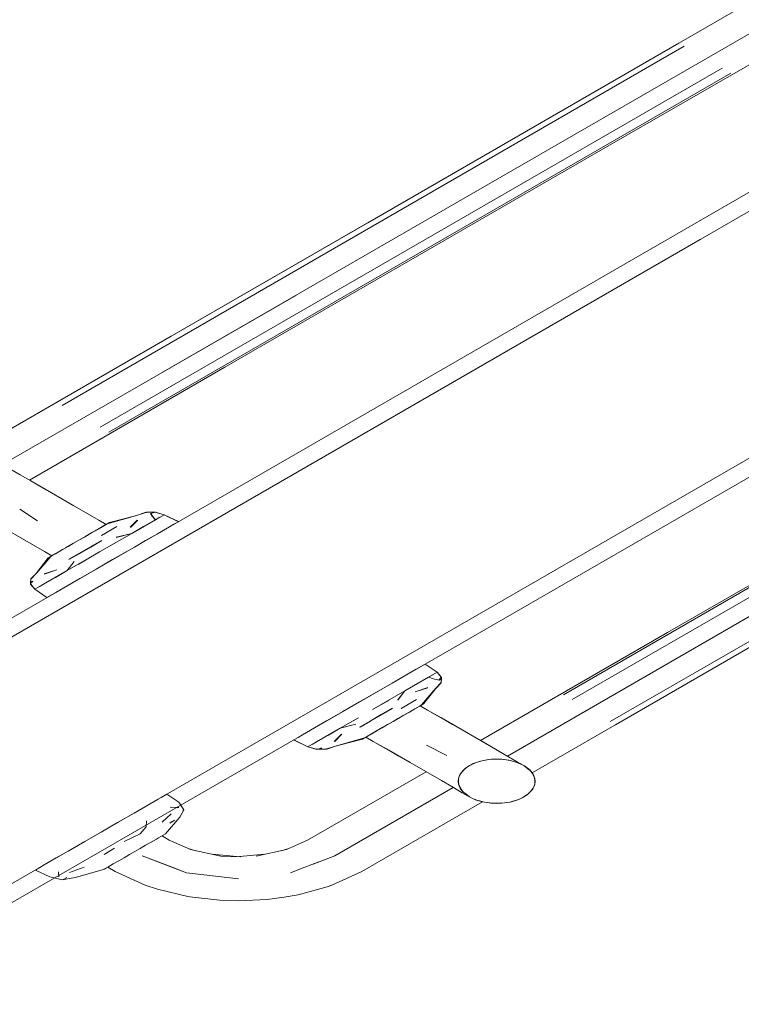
# Model space of a CAD drawing. Header units: millimetres. Extents: x 2 to 902, y -447 to 199.
# Tile 185 of 255: x 40 to 41.52, y 82.54 to 84.61. Entities that reach past the tile are written whole.
import ezdxf

# ---------------------------------------------------------------- set-up
doc = ezdxf.new("R2010")
doc.units = ezdxf.units.MM
doc.header["$MEASUREMENT"] = 0
doc.layers.add('IFC-Elemento terminal-Contorno', color=253, linetype='Continuous', lineweight=5)
doc.layers.add('IFC-Parede padrão-Contorno', color=44, linetype='Continuous', lineweight=5)

msp = doc.modelspace()

# ---------------------------------------------------------------- linework, layer by layer
at = {"layer": 'IFC-Elemento terminal-Contorno', "lineweight": 5}
for p, q in [((41.1629, 84.4321), (41.9198, 84.8697)), ((41.1629, 84.4321), (41.9198, 84.8697)), ((40.9943, 84.2694), (41.977, 84.8367)), ((41.2762, 84.3667), (42.0341, 84.8037)), ((41.2762, 84.3667), (42.0341, 84.8037)), ((40.0754, 83.8043), (41.3856, 84.5607)), ((40.0867, 83.7978), (41.3969, 84.5542)), ((40.7305, 84.1825), (41.3856, 84.5607)), ((40.1669, 83.7515), (41.4771, 84.5079)), ((40.1849, 83.7411), (41.4951, 84.4975)), ((40.4295, 83.8779), (41.2762, 84.3667)), ((40.4295, 83.8779), (41.2762, 84.3667)), ((40.2958, 83.8661), (40.9943, 84.2694)), ((40.0754, 83.8043), (40.7305, 84.1825)), ((39.961, 83.6728), (40.58, 84.0302)), ((39.8498, 83.6744), (40.3161, 83.9433)), ((39.8498, 83.6744), (40.3161, 83.9433)), ((41.1427, 83.1881), (42.4529, 83.9445)), ((41.1607, 83.1777), (42.4709, 83.9341)), ((40.0179, 83.6399), (40.4295, 83.8779)), ((40.0179, 83.6399), (40.4295, 83.8779)), ((41.2408, 83.1314), (42.551, 83.8879)), ((41.2522, 83.1249), (42.5624, 83.8813)), ((41.3615, 83.3189), (42.2083, 83.8078)), ((41.3615, 83.3189), (42.2083, 83.8078)), ((39.9984, 83.6512), (39.9764, 83.6639)), ((39.9984, 83.6512), (39.9764, 83.6639)), ((40.0204, 83.6385), (39.9984, 83.6512)), ((40.0204, 83.6385), (39.9984, 83.6512)), ((40.0532, 83.6195), (40.0204, 83.6385)), ((40.0861, 83.6005), (40.0204, 83.6385)), ((40.0532, 83.6195), (40.0204, 83.6385)), ((40.0861, 83.6005), (40.0532, 83.6195)), ((40.0861, 83.6005), (40.0532, 83.6195)), ((40.111, 83.5862), (40.0861, 83.6005)), ((40.1637, 83.5557), (40.0861, 83.6005)), ((40.111, 83.5862), (40.0861, 83.6005)), ((40.0349, 83.5545), (39.9978, 83.579)), ((40.0349, 83.5545), (39.9978, 83.579)), ((40.1359, 83.5718), (40.111, 83.5862)), ((40.1359, 83.5718), (40.111, 83.5862)), ((40.1637, 83.5557), (40.1359, 83.5718)), ((40.1637, 83.5557), (40.1359, 83.5718)), ((40.1815, 83.5482), (40.2414, 83.5652)), ((40.1822, 83.5485), (40.2432, 83.5659)), ((40.1862, 83.5509), (40.2414, 83.5652)), ((40.1869, 83.5513), (40.2432, 83.5659)), ((40.2414, 83.5652), (40.2615, 83.5719)), ((40.2432, 83.5659), (40.2629, 83.572)), ((40.2474, 83.5672), (40.2615, 83.5719)), ((40.2615, 83.5719), (40.2629, 83.5722)), ((40.2615, 83.5719), (40.2629, 83.5722)), ((40.2629, 83.5722), (40.2783, 83.5726)), ((40.2629, 83.572), (40.2645, 83.5724)), ((40.2629, 83.5722), (40.264, 83.5723)), ((40.2645, 83.5724), (40.2833, 83.5724)), ((40.2708, 83.5724), (40.2783, 83.5726)), ((40.2725, 83.5698), (40.2827, 83.5726)), ((40.276, 83.5643), (40.2725, 83.5698)), ((40.2735, 83.5697), (40.2833, 83.5724)), ((40.2769, 83.5642), (40.2735, 83.5697)), ((40.2832, 83.5569), (40.276, 83.5643)), ((40.2831, 83.5568), (40.2769, 83.5642)), ((40.2783, 83.5726), (40.2827, 83.5726)), ((40.2783, 83.5726), (40.2827, 83.5726)), ((40.2822, 83.5724), (40.2827, 83.5726)), ((40.2827, 83.5726), (40.3014, 83.5674)), ((40.2832, 83.5569), (40.3014, 83.5674)), ((40.2832, 83.5569), (40.2923, 83.5621)), ((40.2833, 83.5724), (40.3013, 83.5673)), ((40.2865, 83.5715), (40.3014, 83.5674)), ((40.3013, 83.5673), (40.3314, 83.5527)), ((40.3014, 83.5674), (40.3316, 83.5528)), ((40.122, 83.5138), (40.1674, 83.54)), ((40.1506, 83.5303), (40.1625, 83.5371)), ((40.1561, 83.5335), (40.1674, 83.54)), ((40.1565, 83.5337), (40.1679, 83.5403)), ((40.1625, 83.5371), (40.1715, 83.5424)), ((40.1792, 83.5468), (40.1637, 83.5557)), ((40.1792, 83.5468), (40.1637, 83.5557)), ((40.1674, 83.54), (40.1862, 83.5509)), ((40.1674, 83.54), (40.1768, 83.5454)), ((40.1674, 83.54), (40.1721, 83.5427)), ((40.1679, 83.5403), (40.1727, 83.543)), ((40.1694, 83.5236), (40.2016, 83.5422)), ((40.1715, 83.5424), (40.1772, 83.5457)), ((40.1727, 83.543), (40.1774, 83.5458)), ((40.1768, 83.5454), (40.1815, 83.5482)), ((40.1774, 83.5458), (40.1822, 83.5485)), ((40.1815, 83.5482), (40.1862, 83.5509)), ((40.1822, 83.5485), (40.1869, 83.5513)), ((40.23, 83.5408), (40.245, 83.5561)), ((40.2307, 83.5407), (40.2461, 83.5561)), ((40.2334, 83.5281), (40.2832, 83.5569)), ((40.2334, 83.5281), (40.2583, 83.5425)), ((40.2876, 83.5274), (40.3129, 83.542)), ((40.3129, 83.542), (40.3222, 83.5474)), ((40.3222, 83.5474), (40.3314, 83.5527)), ((40.0494, 83.4897), (39.9718, 83.5345)), ((40.0216, 83.5058), (39.9967, 83.5202)), ((40.122, 83.5138), (40.1368, 83.5224)), ((40.122, 83.5138), (40.1335, 83.5204)), ((40.122, 83.5138), (40.1334, 83.5204)), ((40.1334, 83.5204), (40.1447, 83.5269)), ((40.1335, 83.5204), (40.145, 83.5271)), ((40.1368, 83.5224), (40.1506, 83.5303)), ((40.1447, 83.5269), (40.1561, 83.5335)), ((40.145, 83.5271), (40.1565, 83.5337)), ((40.1653, 83.4888), (40.2334, 83.5281)), ((40.1694, 83.5236), (40.1855, 83.5329)), ((40.2002, 83.5198), (40.2334, 83.5281)), ((40.2005, 83.5197), (40.2333, 83.5281)), ((40.2622, 83.5128), (40.2876, 83.5274)), ((40.0494, 83.4897), (40.0216, 83.5058)), ((40.0494, 83.4897), (40.0216, 83.5058)), ((40.0766, 83.4876), (40.0993, 83.5007)), ((40.0876, 83.4939), (40.0991, 83.5006)), ((40.088, 83.4942), (40.0993, 83.5007)), ((40.0935, 83.4973), (40.1072, 83.5053)), ((40.0991, 83.5006), (40.1106, 83.5072)), ((40.0993, 83.5007), (40.1107, 83.5073)), ((40.1072, 83.5053), (40.122, 83.5138)), ((40.1106, 83.5072), (40.122, 83.5138)), ((40.1107, 83.5073), (40.122, 83.5138)), ((40.1233, 83.4864), (40.1467, 83.4996)), ((40.1236, 83.4859), (40.1473, 83.4992)), ((40.1467, 83.4996), (40.1696, 83.5131)), ((40.1473, 83.4992), (40.1704, 83.5129)), ((40.1653, 83.4888), (40.1994, 83.5085)), ((40.1653, 83.4888), (40.1951, 83.506)), ((40.193, 83.4728), (40.2389, 83.4993)), ((40.1951, 83.506), (40.1994, 83.5085)), ((40.2389, 83.4993), (40.2622, 83.5128)), ((41.2522, 83.1249), (41.9073, 83.5031)), ((40.0318, 83.4438), (40.0619, 83.4791)), ((40.0318, 83.4438), (40.0571, 83.4763)), ((40.033, 83.4449), (40.0625, 83.4795)), ((40.033, 83.4449), (40.0578, 83.4767)), ((40.0649, 83.4808), (40.0494, 83.4897)), ((40.0649, 83.4808), (40.0494, 83.4897)), ((40.0571, 83.4763), (40.0619, 83.4791)), ((40.0578, 83.4767), (40.0649, 83.4808)), ((40.0578, 83.4767), (40.0649, 83.4808)), ((40.0578, 83.4767), (40.0625, 83.4795)), ((40.0619, 83.4791), (40.0666, 83.4818)), ((40.0625, 83.4795), (40.0672, 83.4822)), ((40.0666, 83.4818), (40.0714, 83.4846)), ((40.0668, 83.4819), (40.0725, 83.4852)), ((40.0672, 83.4822), (40.0766, 83.4876)), ((40.0714, 83.4846), (40.0761, 83.4873)), ((40.0725, 83.4852), (40.0816, 83.4905)), ((40.0761, 83.4873), (40.0876, 83.4939)), ((40.0973, 83.4495), (40.1653, 83.4888)), ((40.1008, 83.4736), (40.1233, 83.4864)), ((40.1008, 83.473), (40.1236, 83.4859)), ((40.1356, 83.4716), (40.1653, 83.4888)), ((40.0973, 83.4495), (40.1117, 83.4687)), ((40.0974, 83.4496), (40.1119, 83.4685)), ((40.1203, 83.4628), (40.1356, 83.4716)), ((40.1584, 83.4528), (40.193, 83.4728)), ((40.0206, 83.4315), (40.0318, 83.4438)), ((40.0208, 83.4325), (40.033, 83.4449)), ((40.0208, 83.4325), (40.0281, 83.4399)), ((40.0212, 83.4325), (40.0318, 83.4438)), ((40.0214, 83.4333), (40.033, 83.4449)), ((40.0214, 83.4333), (40.0296, 83.4415)), ((40.0475, 83.4208), (40.0973, 83.4495)), ((40.0487, 83.4428), (40.0754, 83.4515)), ((40.0488, 83.4422), (40.0755, 83.4511)), ((40.0724, 83.4351), (40.0973, 83.4495)), ((40.1238, 83.4329), (40.1584, 83.4528)), ((40.0202, 83.421), (40.0203, 83.4236)), ((40.0202, 83.421), (40.0203, 83.4236)), ((40.0293, 83.4102), (40.0202, 83.421)), ((40.0203, 83.4236), (40.0208, 83.4325)), ((40.0203, 83.4236), (40.0206, 83.4279)), ((40.0203, 83.4236), (40.025, 83.427)), ((40.0203, 83.4231), (40.0252, 83.4264)), ((40.0203, 83.4236), (40.0205, 83.4238)), ((40.0205, 83.4207), (40.0206, 83.4315)), ((40.0294, 83.4103), (40.0205, 83.4207)), ((40.0206, 83.4315), (40.0212, 83.4325)), ((40.0208, 83.4325), (40.0214, 83.4333)), ((40.0208, 83.4325), (40.0214, 83.4333)), ((40.0208, 83.4319), (40.0208, 83.4325)), ((40.0293, 83.4102), (40.0221, 83.4188)), ((40.0293, 83.4102), (40.0475, 83.4208)), ((40.0384, 83.4155), (40.0475, 83.4208)), ((40.0732, 83.4036), (40.0985, 83.4182)), ((40.0985, 83.4182), (40.1238, 83.4329)), ((41.0244, 83.0588), (41.6434, 83.4162)), ((40.0545, 83.3928), (40.0293, 83.4102)), ((40.0545, 83.3928), (40.0293, 83.4102)), ((40.0546, 83.3929), (40.0294, 83.4103)), ((40.0546, 83.3929), (40.0639, 83.3983)), ((40.0639, 83.3983), (40.0732, 83.4036)), ((40.9675, 83.0917), (41.3615, 83.3189)), ((40.9675, 83.0917), (41.3615, 83.3189)), ((40.8325, 83.242), (40.8418, 83.2474)), ((40.8418, 83.2474), (40.8511, 83.2527)), ((40.8764, 83.2353), (40.8511, 83.2527)), ((40.8765, 83.2354), (40.8512, 83.2528)), ((41.0768, 83.0233), (41.4749, 83.2535)), ((41.0768, 83.0233), (41.4749, 83.2535)), ((40.7819, 83.2128), (40.8072, 83.2274)), ((40.8072, 83.2274), (40.8325, 83.242)), ((40.8582, 83.2249), (40.8765, 83.2354)), ((40.8582, 83.2249), (40.8673, 83.2301)), ((40.8852, 83.2249), (40.8764, 83.2353)), ((40.884, 83.2264), (40.8765, 83.2354)), ((40.8855, 83.2246), (40.8765, 83.2354)), ((40.7585, 83.1993), (40.7819, 83.2128)), ((40.8084, 83.1961), (40.8582, 83.2249)), ((40.8084, 83.1961), (40.8333, 83.2105)), ((40.8581, 83.2248), (40.871, 83.2212)), ((40.8582, 83.2249), (40.8712, 83.2207)), ((40.871, 83.2212), (40.8811, 83.2191)), ((40.8712, 83.2207), (40.8807, 83.2187)), ((40.8727, 83.2007), (40.8843, 83.2124)), ((40.8739, 83.2018), (40.8845, 83.2131)), ((40.8763, 83.2043), (40.8843, 83.2124)), ((40.8805, 83.2193), (40.8852, 83.2249)), ((40.8807, 83.2187), (40.8855, 83.2246)), ((40.8843, 83.2124), (40.8849, 83.2132)), ((40.8843, 83.2124), (40.8849, 83.2132)), ((40.8845, 83.2131), (40.8851, 83.2141)), ((40.8849, 83.2132), (40.8854, 83.222)), ((40.8849, 83.2132), (40.8849, 83.2138)), ((40.8851, 83.2141), (40.8852, 83.2249)), ((40.8852, 83.2243), (40.8855, 83.2246)), ((40.8852, 83.2176), (40.8854, 83.222)), ((40.8854, 83.222), (40.8855, 83.2246)), ((40.8854, 83.222), (40.8855, 83.2246)), ((40.7127, 83.1728), (40.7585, 83.1993)), ((40.7404, 83.1568), (40.8084, 83.1961)), ((40.7938, 83.1771), (40.8084, 83.1961)), ((40.794, 83.1769), (40.8084, 83.1961)), ((40.8302, 83.1945), (40.8569, 83.2034)), ((40.8304, 83.1942), (40.857, 83.2028)), ((40.8432, 83.1662), (40.8727, 83.2007)), ((40.8438, 83.1665), (40.8739, 83.2018)), ((40.8479, 83.1689), (40.8727, 83.2007)), ((40.8486, 83.1693), (40.8739, 83.2018)), ((40.6781, 83.1528), (40.7127, 83.1728)), ((40.7404, 83.1568), (40.7702, 83.174)), ((40.7702, 83.174), (40.7744, 83.1765)), ((40.8007, 83.1592), (40.8329, 83.1778)), ((40.8007, 83.1592), (40.8168, 83.1685)), ((40.8343, 83.161), (40.8391, 83.1638)), ((40.8385, 83.1634), (40.8432, 83.1662)), ((40.8385, 83.1634), (40.8432, 83.1662)), ((40.8391, 83.1638), (40.8438, 83.1665)), ((40.8563, 83.1559), (40.8408, 83.1648)), ((40.8563, 83.1559), (40.8408, 83.1648)), ((40.8432, 83.1662), (40.8479, 83.1689)), ((40.8432, 83.1662), (40.8479, 83.1689)), ((40.8438, 83.1665), (40.8486, 83.1693)), ((40.6435, 83.1329), (40.6781, 83.1528)), ((40.7353, 83.1327), (40.7584, 83.1464)), ((40.7361, 83.1326), (40.7591, 83.146)), ((40.7584, 83.1464), (40.7821, 83.1597)), ((40.7591, 83.146), (40.7824, 83.1593)), ((40.7837, 83.1318), (40.8064, 83.1449)), ((40.795, 83.1384), (40.8064, 83.1449)), ((40.7952, 83.1384), (40.8066, 83.1451)), ((40.8064, 83.1449), (40.8177, 83.1515)), ((40.8066, 83.1451), (40.8181, 83.1517)), ((40.8177, 83.1515), (40.8291, 83.158)), ((40.8177, 83.1515), (40.8291, 83.158)), ((40.8181, 83.1517), (40.8296, 83.1583)), ((40.8291, 83.158), (40.8385, 83.1634)), ((40.8291, 83.158), (40.8338, 83.1607)), ((40.8296, 83.1583), (40.8343, 83.161)), ((40.8338, 83.1607), (40.8385, 83.1634)), ((40.8842, 83.1398), (40.8563, 83.1559)), ((40.9339, 83.1111), (40.8563, 83.1559)), ((40.8842, 83.1398), (40.8563, 83.1559)), ((40.6181, 83.1182), (40.6435, 83.1329)), ((40.6723, 83.1175), (40.7106, 83.1396)), ((40.6723, 83.1175), (40.7055, 83.1259)), ((40.6724, 83.1176), (40.7052, 83.126)), ((40.6953, 83.1308), (40.7106, 83.1396)), ((40.713, 83.1195), (40.7353, 83.1327)), ((40.714, 83.1195), (40.7361, 83.1326)), ((40.7607, 83.1186), (40.7722, 83.1252)), ((40.761, 83.1187), (40.7723, 83.1253)), ((40.7722, 83.1252), (40.7837, 83.1318)), ((40.7723, 83.1253), (40.7837, 83.1318)), ((40.7837, 83.1318), (40.7952, 83.1384)), ((40.7837, 83.1318), (40.795, 83.1384)), ((40.909, 83.1254), (40.8842, 83.1398)), ((40.9339, 83.1111), (40.8842, 83.1398)), ((40.909, 83.1254), (40.8842, 83.1398)), ((40.9339, 83.1111), (40.909, 83.1254)), ((40.9339, 83.1111), (40.909, 83.1254)), ((40.5835, 83.0983), (40.5928, 83.1036)), ((40.5928, 83.1036), (40.6181, 83.1182)), ((40.6225, 83.0888), (40.6723, 83.1175)), ((40.6474, 83.1031), (40.6723, 83.1175)), ((40.6596, 83.0895), (40.675, 83.1049)), ((40.6607, 83.0895), (40.6757, 83.1049)), ((40.7195, 83.0947), (40.7383, 83.1056)), ((40.7283, 83.0998), (40.7378, 83.1053)), ((40.7289, 83.1002), (40.7383, 83.1056)), ((40.7289, 83.1002), (40.7336, 83.1029)), ((40.7336, 83.1029), (40.7383, 83.1056)), ((40.7378, 83.1053), (40.7493, 83.1119)), ((40.7383, 83.1056), (40.761, 83.1187)), ((40.7383, 83.1056), (40.7496, 83.1122)), ((40.7493, 83.1119), (40.7607, 83.1186)), ((40.9668, 83.0921), (40.9339, 83.1111)), ((40.9997, 83.0731), (40.9339, 83.1111)), ((40.9668, 83.0921), (40.9339, 83.1111)), ((40.5741, 83.0928), (40.6043, 83.0782)), ((40.5741, 83.0928), (40.6043, 83.0782)), ((40.5743, 83.0929), (40.5835, 83.0983)), ((40.5743, 83.0929), (40.6044, 83.0783)), ((40.6043, 83.0782), (40.6225, 83.0888)), ((40.6134, 83.0835), (40.6225, 83.0888)), ((40.6625, 83.0797), (40.7235, 83.0971)), ((40.6625, 83.0797), (40.7188, 83.0943)), ((40.6643, 83.0804), (40.7242, 83.0975)), ((40.6643, 83.0804), (40.7195, 83.0947)), ((40.7188, 83.0943), (40.7235, 83.0971)), ((40.7195, 83.0947), (40.7242, 83.0975)), ((40.7195, 83.0947), (40.7242, 83.0975)), ((40.7235, 83.0971), (40.7283, 83.0998)), ((40.7242, 83.0975), (40.7289, 83.1002)), ((40.7242, 83.0975), (40.7289, 83.1002)), ((40.742, 83.0899), (40.7265, 83.0988)), ((40.742, 83.0899), (40.7265, 83.0988)), ((40.7698, 83.0738), (40.742, 83.0899)), ((40.8196, 83.0451), (40.742, 83.0899)), ((40.7698, 83.0738), (40.742, 83.0899)), ((40.8542, 83.0815), (40.8967, 83.0601)), ((40.8542, 83.0815), (40.8967, 83.0601)), ((40.9997, 83.0731), (40.9668, 83.0921)), ((40.9997, 83.0731), (40.9668, 83.0921)), ((40.6043, 83.0782), (40.6198, 83.0739)), ((40.6043, 83.0782), (40.623, 83.073)), ((40.6044, 83.0783), (40.6224, 83.0732)), ((40.6224, 83.0732), (40.6412, 83.0732)), ((40.623, 83.073), (40.6274, 83.0731)), ((40.623, 83.073), (40.6274, 83.0731)), ((40.6268, 83.0732), (40.6322, 83.0759)), ((40.6274, 83.0731), (40.6333, 83.0758)), ((40.6274, 83.0731), (40.6428, 83.0734)), ((40.6274, 83.0731), (40.6277, 83.0732)), ((40.6274, 83.0731), (40.6352, 83.0732)), ((40.6412, 83.0732), (40.6625, 83.0797)), ((40.6412, 83.0732), (40.6428, 83.0736)), ((40.6418, 83.0734), (40.6428, 83.0734)), ((40.6428, 83.0734), (40.6643, 83.0804)), ((40.6428, 83.0736), (40.6625, 83.0797)), ((40.6428, 83.0734), (40.6553, 83.0775)), ((40.6428, 83.0734), (40.6442, 83.0737)), ((40.6428, 83.0734), (40.6442, 83.0737)), ((40.6442, 83.0737), (40.6643, 83.0804)), ((40.6442, 83.0737), (40.6582, 83.0784)), ((40.8196, 83.0451), (40.7698, 83.0738)), ((40.7947, 83.0594), (40.7698, 83.0738)), ((41.0216, 83.0604), (40.9997, 83.0731)), ((41.0216, 83.0604), (40.9997, 83.0731)), ((41.0436, 83.0477), (41.0216, 83.0604)), ((41.0436, 83.0477), (41.0216, 83.0604)), ((40.8196, 83.0451), (40.7947, 83.0594)), ((40.8525, 83.0261), (40.8196, 83.0451)), ((40.8854, 83.0071), (40.8196, 83.0451)), ((40.8525, 83.0261), (40.8196, 83.0451)), ((40.9402, 83.0359), (40.9483, 83.0406)), ((40.9402, 83.0359), (40.9483, 83.0406)), ((40.9447, 83.0388), (40.9527, 83.0429)), ((40.9447, 83.0388), (40.9483, 83.0406)), ((40.9483, 83.0406), (40.9576, 83.0447)), ((40.9483, 83.0406), (40.9576, 83.0447)), ((40.9483, 83.0406), (40.9527, 83.0429)), ((40.9483, 83.0406), (40.9527, 83.0429)), ((40.9527, 83.0429), (40.9615, 83.0462)), ((40.9527, 83.0429), (40.9576, 83.0447)), ((40.9527, 83.0429), (40.9576, 83.0447)), ((40.9576, 83.0447), (40.9676, 83.048)), ((40.9576, 83.0447), (40.9676, 83.048)), ((40.9576, 83.0447), (40.9615, 83.0462)), ((40.9615, 83.0462), (40.971, 83.0489)), ((40.9615, 83.0462), (40.971, 83.0489)), ((40.9676, 83.048), (40.9745, 83.0496)), ((40.9676, 83.048), (40.9745, 83.0496)), ((40.9676, 83.048), (40.971, 83.0489)), ((40.9676, 83.048), (40.971, 83.0489)), ((40.971, 83.0489), (40.981, 83.0509)), ((40.971, 83.0489), (40.981, 83.0509)), ((40.971, 83.0489), (40.9745, 83.0496)), ((40.971, 83.0489), (40.9745, 83.0496)), ((40.9745, 83.0496), (40.9856, 83.0514)), ((40.9745, 83.0496), (40.9856, 83.0514)), ((40.981, 83.0509), (40.9913, 83.0521)), ((40.981, 83.0509), (40.9856, 83.0514)), ((40.9856, 83.0514), (40.9972, 83.0523)), ((40.9856, 83.0514), (40.9972, 83.0523)), ((40.9856, 83.0514), (40.9913, 83.0521)), ((40.9856, 83.0514), (40.9913, 83.0521)), ((40.9913, 83.0521), (41.0019, 83.0525)), ((40.9913, 83.0521), (40.9972, 83.0523)), ((40.9913, 83.0521), (40.9972, 83.0523)), ((40.9972, 83.0523), (41.0019, 83.0525)), ((40.9972, 83.0523), (41.0087, 83.0522)), ((40.9972, 83.0523), (41.0087, 83.0522)), ((41.0019, 83.0525), (41.0124, 83.0521)), ((41.0019, 83.0525), (41.0087, 83.0522)), ((41.0087, 83.0522), (41.0105, 83.0521)), ((41.0087, 83.0522), (41.0124, 83.0521)), ((41.0087, 83.0522), (41.0161, 83.0517)), ((41.0087, 83.0522), (41.0124, 83.0521)), ((41.0105, 83.0521), (41.0161, 83.0517)), ((41.0124, 83.0521), (41.0228, 83.0509)), ((41.0124, 83.0521), (41.0161, 83.0517)), ((41.0124, 83.0521), (41.0228, 83.0509)), ((41.0124, 83.0521), (41.0161, 83.0517)), ((41.0161, 83.0517), (41.0274, 83.05)), ((41.0161, 83.0517), (41.0274, 83.05)), ((41.0228, 83.0509), (41.0328, 83.0489)), ((41.0228, 83.0509), (41.0274, 83.05)), ((41.0274, 83.05), (41.038, 83.0475)), ((41.0274, 83.05), (41.0328, 83.0489)), ((41.0274, 83.05), (41.038, 83.0475)), ((41.0274, 83.05), (41.0328, 83.0489)), ((41.0328, 83.0489), (41.038, 83.0475)), ((41.0328, 83.0489), (41.0423, 83.0462)), ((41.0328, 83.0489), (41.038, 83.0475)), ((41.0328, 83.0489), (41.0423, 83.0462)), ((41.038, 83.0475), (41.0467, 83.0446)), ((41.038, 83.0475), (41.0463, 83.0448)), ((41.0423, 83.0462), (41.0474, 83.0444)), ((41.0423, 83.0462), (41.0474, 83.0444)), ((41.0486, 83.0449), (41.0436, 83.0477)), ((41.0591, 83.0388), (41.0436, 83.0477)), ((41.0535, 83.042), (41.0436, 83.0477)), ((41.0461, 83.0449), (41.0514, 83.0425)), ((41.0463, 83.0448), (41.048, 83.0441)), ((41.0463, 83.0448), (41.0514, 83.0425)), ((41.0463, 83.0448), (41.048, 83.0441)), ((41.0465, 83.0447), (41.0472, 83.0445)), ((41.0472, 83.0445), (41.048, 83.0441)), ((41.0472, 83.0445), (41.048, 83.0441)), ((41.048, 83.0441), (41.0591, 83.0388)), ((41.048, 83.0441), (41.0514, 83.0425)), ((41.0535, 83.042), (41.0486, 83.0449)), ((41.0591, 83.0388), (41.0486, 83.0449)), ((41.0514, 83.0425), (41.0591, 83.0388)), ((41.0514, 83.0425), (41.0591, 83.0388)), ((41.0591, 83.0388), (41.0535, 83.042)), ((41.0591, 83.0388), (41.0535, 83.042)), ((40.6036, 82.8819), (40.8531, 83.0257)), ((40.6036, 82.8819), (40.8531, 83.0257)), ((40.8854, 83.0071), (40.8525, 83.0261)), ((40.8854, 83.0071), (40.8525, 83.0261)), ((40.9225, 83.014), (40.9253, 83.0205)), ((40.9225, 83.014), (40.9253, 83.0205)), ((40.9238, 83.0179), (40.9272, 83.0237)), ((40.9238, 83.0179), (40.9253, 83.0205)), ((40.9253, 83.0205), (40.9298, 83.0267)), ((40.9253, 83.0205), (40.9298, 83.0267)), ((40.9253, 83.0205), (40.9272, 83.0237)), ((40.9253, 83.0205), (40.9272, 83.0237)), ((40.9272, 83.0237), (40.9319, 83.0292)), ((40.9272, 83.0237), (40.9319, 83.0292)), ((40.9272, 83.0237), (40.9298, 83.0267)), ((40.9272, 83.0237), (40.9298, 83.0267)), ((40.9298, 83.0267), (40.9357, 83.0324)), ((40.9298, 83.0267), (40.9357, 83.0324)), ((40.9319, 83.0292), (40.9378, 83.0342)), ((40.9319, 83.0292), (40.9378, 83.0342)), ((40.9357, 83.0324), (40.9402, 83.0359)), ((40.9357, 83.0324), (40.9402, 83.0359)), ((40.9357, 83.0324), (40.9378, 83.0342)), ((40.9357, 83.0324), (40.9378, 83.0342)), ((40.9378, 83.0342), (40.9447, 83.0388)), ((40.9378, 83.0342), (40.9447, 83.0388)), ((40.9378, 83.0342), (40.9402, 83.0359)), ((40.9378, 83.0342), (40.9402, 83.0359)), ((41.0688, 83.032), (41.0591, 83.0388)), ((41.0672, 83.0323), (41.0591, 83.0388)), ((41.0672, 83.0323), (41.0591, 83.0388)), ((41.0688, 83.032), (41.0591, 83.0388)), ((41.0672, 83.0323), (41.0591, 83.0388)), ((41.0731, 83.0279), (41.0672, 83.0323)), ((41.0731, 83.0279), (41.0672, 83.0323)), ((41.0727, 83.0282), (41.0688, 83.032)), ((41.0721, 83.029), (41.0688, 83.032)), ((41.0727, 83.0282), (41.0688, 83.032)), ((41.0721, 83.029), (41.0688, 83.032)), ((41.0729, 83.028), (41.0721, 83.029)), ((41.0729, 83.028), (41.0721, 83.029)), ((41.0768, 83.0227), (41.0731, 83.0279)), ((41.0741, 83.0268), (41.0731, 83.0279)), ((41.0768, 83.0227), (41.0731, 83.0279)), ((41.0741, 83.0268), (41.0731, 83.0279)), ((41.0768, 83.0234), (41.0741, 83.0268)), ((41.0768, 83.0227), (41.0741, 83.0268)), ((41.0768, 83.0234), (41.0741, 83.0268)), ((41.0768, 83.0227), (41.0741, 83.0268)), ((41.0783, 83.02), (41.0766, 83.0237)), ((41.0768, 83.0234), (41.0766, 83.0237)), ((41.0786, 83.0205), (41.0766, 83.0237)), ((41.0783, 83.02), (41.0766, 83.0237)), ((41.0768, 83.0234), (41.0766, 83.0237)), ((41.0786, 83.0205), (41.0766, 83.0237)), ((41.0809, 83.0152), (41.0768, 83.0227)), ((41.0809, 83.0152), (41.0768, 83.0227)), ((41.08, 83.0179), (41.0786, 83.0205)), ((41.08, 83.0179), (41.0786, 83.0205)), ((40.9073, 82.9944), (40.8854, 83.0071)), ((40.9073, 82.9944), (40.8854, 83.0071)), ((40.9211, 83.0058), (40.9218, 83.0119)), ((40.9211, 83.0058), (40.9218, 83.0119)), ((40.9217, 82.9997), (40.9211, 83.0058)), ((40.9217, 82.9997), (40.9211, 83.0058)), ((40.9214, 83.0031), (40.9215, 83.0098)), ((40.9214, 83.0031), (40.9215, 83.0098)), ((40.9229, 82.9964), (40.9214, 83.0031)), ((40.9217, 82.9997), (40.9214, 83.0031)), ((40.9229, 82.9964), (40.9214, 83.0031)), ((40.9217, 82.9997), (40.9214, 83.0031)), ((40.9215, 83.0098), (40.9225, 83.014)), ((40.9215, 83.0098), (40.9225, 83.014)), ((40.9215, 83.0098), (40.9218, 83.0119)), ((40.9215, 83.0098), (40.9218, 83.0119)), ((40.9229, 82.9964), (40.9217, 82.9997)), ((40.9229, 82.9964), (40.9217, 82.9997)), ((40.9218, 83.0119), (40.9238, 83.0179)), ((40.9218, 83.0119), (40.9238, 83.0179)), ((40.9218, 83.0119), (40.9225, 83.014)), ((40.9218, 83.0119), (40.9225, 83.014)), ((41.0809, 83.0152), (41.08, 83.0179)), ((41.0809, 83.0152), (41.08, 83.0179)), ((41.08, 82.9938), (41.082, 82.9997)), ((41.0824, 83.0085), (41.0809, 83.0152)), ((41.082, 83.0119), (41.0809, 83.0152)), ((41.0824, 83.0085), (41.0809, 83.0152)), ((41.082, 83.0119), (41.0809, 83.0152)), ((41.0813, 82.9976), (41.0823, 83.0019)), ((41.0813, 82.9976), (41.0823, 83.0019)), ((41.0813, 82.9976), (41.082, 82.9997)), ((41.0813, 82.9976), (41.082, 82.9997)), ((41.0824, 83.0085), (41.082, 83.0119)), ((41.0827, 83.0058), (41.082, 83.0119)), ((41.0824, 83.0085), (41.082, 83.0119)), ((41.082, 82.9997), (41.0827, 83.0058)), ((41.082, 82.9997), (41.0823, 83.0019)), ((41.082, 82.9997), (41.0823, 83.0019)), ((41.0823, 83.0019), (41.0824, 83.0085)), ((41.0823, 83.0019), (41.0824, 83.0085)), ((41.0823, 83.0019), (41.0827, 83.0058)), ((41.0827, 83.0058), (41.0824, 83.0085)), ((40.295, 82.9717), (40.3073, 82.9788)), ((40.3326, 82.9614), (40.3073, 82.9788)), ((40.6608, 82.8489), (40.9101, 82.9928)), ((40.9293, 82.9817), (40.9073, 82.9944)), ((40.9293, 82.9817), (40.9073, 82.9944)), ((40.9238, 82.9938), (40.9229, 82.9964)), ((40.927, 82.989), (40.9229, 82.9964)), ((40.9238, 82.9938), (40.9229, 82.9964)), ((40.927, 82.989), (40.9229, 82.9964)), ((40.9252, 82.9911), (40.9238, 82.9938)), ((40.9252, 82.9911), (40.9238, 82.9938)), ((40.9272, 82.988), (40.9252, 82.9911)), ((40.9272, 82.988), (40.9252, 82.9911)), ((40.9272, 82.988), (40.9255, 82.9916)), ((40.9272, 82.988), (40.9255, 82.9916)), ((40.9307, 82.9838), (40.927, 82.989)), ((40.9296, 82.9849), (40.927, 82.989)), ((40.9307, 82.9838), (40.927, 82.989)), ((40.9296, 82.9849), (40.927, 82.989)), ((40.9296, 82.9849), (40.9272, 82.988)), ((40.9296, 82.9849), (40.9272, 82.988)), ((40.9343, 82.9789), (40.9293, 82.9817)), ((40.9392, 82.976), (40.9293, 82.9817)), ((40.9307, 82.9838), (40.9296, 82.9849)), ((40.9307, 82.9838), (40.9296, 82.9849)), ((40.9366, 82.9793), (40.9307, 82.9838)), ((40.9366, 82.9793), (40.9307, 82.9838)), ((40.9317, 82.9827), (40.9309, 82.9836)), ((40.9317, 82.9827), (40.9309, 82.9836)), ((40.9349, 82.9797), (40.9311, 82.9835)), ((40.9349, 82.9797), (40.9311, 82.9835)), ((40.9349, 82.9797), (40.9317, 82.9827)), ((40.9319, 82.9825), (40.9317, 82.9827)), ((40.9349, 82.9797), (40.9317, 82.9827)), ((40.9392, 82.976), (40.9343, 82.9789)), ((40.9392, 82.976), (40.9343, 82.9789)), ((40.9447, 82.9728), (40.9349, 82.9797)), ((40.9447, 82.9728), (40.9349, 82.9797)), ((40.9447, 82.9728), (40.9366, 82.9793)), ((40.9447, 82.9728), (40.9366, 82.9793)), ((40.9447, 82.9728), (40.9366, 82.9793)), ((40.9447, 82.9728), (40.9366, 82.9793)), ((41.059, 82.9728), (41.066, 82.9774)), ((41.0635, 82.9758), (41.0681, 82.9792)), ((41.0635, 82.9758), (41.0681, 82.9792)), ((41.0635, 82.9758), (41.066, 82.9774)), ((41.0635, 82.9758), (41.066, 82.9774)), ((41.066, 82.9774), (41.0719, 82.9825)), ((41.066, 82.9774), (41.0681, 82.9792)), ((41.066, 82.9774), (41.0681, 82.9792)), ((41.0681, 82.9792), (41.074, 82.9849)), ((41.0681, 82.9792), (41.074, 82.9849)), ((41.0681, 82.9792), (41.0719, 82.9825)), ((41.0719, 82.9825), (41.0766, 82.988)), ((41.0719, 82.9825), (41.074, 82.9849)), ((41.074, 82.9849), (41.0785, 82.9912)), ((41.074, 82.9849), (41.0785, 82.9912)), ((41.074, 82.9849), (41.0766, 82.988)), ((41.074, 82.9849), (41.0766, 82.988)), ((41.0766, 82.988), (41.08, 82.9938)), ((41.0766, 82.988), (41.0785, 82.9912)), ((41.0766, 82.988), (41.0785, 82.9912)), ((41.0785, 82.9912), (41.0813, 82.9976)), ((41.0785, 82.9912), (41.0813, 82.9976)), ((41.0785, 82.9912), (41.08, 82.9938)), ((41.08, 82.9938), (41.0813, 82.9976)), ((40.2634, 82.9534), (40.2887, 82.9681)), ((40.2887, 82.9681), (40.295, 82.9717)), ((40.3429, 82.9458), (40.3326, 82.9614)), ((40.7179, 82.8159), (40.9717, 82.9626)), ((40.7179, 82.8159), (40.9717, 82.9626)), ((40.9447, 82.9728), (40.9392, 82.976)), ((40.9447, 82.9728), (40.9392, 82.976)), ((40.9447, 82.9728), (40.9524, 82.9691)), ((40.9447, 82.9728), (40.9524, 82.9691)), ((40.9524, 82.9691), (40.9577, 82.9668)), ((40.9524, 82.9691), (40.9557, 82.9675)), ((40.9524, 82.9691), (40.9577, 82.9668)), ((40.9524, 82.9691), (40.9557, 82.9675)), ((40.9557, 82.9675), (40.9566, 82.9672)), ((40.9557, 82.9675), (40.9575, 82.9669)), ((40.9557, 82.9675), (40.9566, 82.9672)), ((40.9557, 82.9675), (40.9575, 82.9669)), ((40.9564, 82.9673), (40.9615, 82.9654)), ((40.9566, 82.9672), (40.9573, 82.9669)), ((40.957, 82.967), (40.9615, 82.9654)), ((40.957, 82.967), (40.9658, 82.9642)), ((40.9575, 82.9669), (40.9658, 82.9642)), ((40.9615, 82.9654), (40.9658, 82.9642)), ((40.9615, 82.9654), (40.971, 82.9627)), ((40.9658, 82.9642), (40.9764, 82.9617)), ((40.9658, 82.9642), (40.971, 82.9627)), ((40.9658, 82.9642), (40.9703, 82.9629)), ((40.9658, 82.9642), (40.9764, 82.9616)), ((40.9658, 82.9642), (40.971, 82.9627)), ((40.9703, 82.9629), (40.971, 82.9627)), ((40.971, 82.9627), (40.9716, 82.9625)), ((40.971, 82.9627), (40.9716, 82.9625)), ((40.971, 82.9627), (40.9764, 82.9617)), ((40.971, 82.9627), (40.9716, 82.9625)), ((40.971, 82.9627), (40.9716, 82.9625)), ((40.971, 82.9627), (40.9716, 82.9625)), ((40.971, 82.9627), (40.9764, 82.9616)), ((40.9764, 82.9617), (40.9877, 82.96)), ((40.9764, 82.9616), (40.981, 82.9608)), ((40.9764, 82.9616), (40.981, 82.9608)), ((40.9764, 82.9616), (40.9877, 82.96)), ((40.981, 82.9608), (40.9877, 82.96)), ((40.981, 82.9608), (40.9913, 82.9596)), ((40.9877, 82.96), (40.9895, 82.9598)), ((40.9877, 82.96), (40.9913, 82.9596)), ((40.9877, 82.96), (40.9951, 82.9594)), ((40.9877, 82.96), (40.9913, 82.9596)), ((40.9895, 82.9598), (40.9951, 82.9594)), ((40.9913, 82.9596), (40.9951, 82.9594)), ((40.9913, 82.9596), (40.9951, 82.9594)), ((40.9951, 82.9594), (41.0019, 82.9592)), ((40.9951, 82.9594), (41.0066, 82.9593)), ((40.9951, 82.9594), (41.0019, 82.9592)), ((40.9951, 82.9594), (41.0066, 82.9593)), ((41.0019, 82.9592), (41.0066, 82.9593)), ((41.0019, 82.9592), (41.0066, 82.9593)), ((41.0066, 82.9593), (41.0182, 82.9602)), ((41.0066, 82.9593), (41.0182, 82.9602)), ((41.0066, 82.9593), (41.0124, 82.9596)), ((41.0066, 82.9593), (41.0124, 82.9596)), ((41.0124, 82.9596), (41.0182, 82.9602)), ((41.0124, 82.9596), (41.0182, 82.9602)), ((41.0182, 82.9602), (41.0293, 82.962)), ((41.0182, 82.9602), (41.0293, 82.962)), ((41.0182, 82.9602), (41.0228, 82.9607)), ((41.0182, 82.9602), (41.0228, 82.9607)), ((41.0228, 82.9607), (41.0293, 82.962)), ((41.0228, 82.9607), (41.0293, 82.962)), ((41.0293, 82.962), (41.0362, 82.9637)), ((41.0293, 82.962), (41.0362, 82.9637)), ((41.0293, 82.962), (41.0328, 82.9627)), ((41.0293, 82.962), (41.0328, 82.9627)), ((41.0328, 82.9627), (41.0423, 82.9654)), ((41.0328, 82.9627), (41.0362, 82.9637)), ((41.0328, 82.9627), (41.0362, 82.9637)), ((41.0362, 82.9637), (41.0462, 82.9669)), ((41.0362, 82.9637), (41.0462, 82.9669)), ((41.0362, 82.9637), (41.0423, 82.9654)), ((41.0423, 82.9654), (41.0511, 82.9688)), ((41.0423, 82.9654), (41.0462, 82.9669)), ((41.0462, 82.9669), (41.0555, 82.971)), ((41.0462, 82.9669), (41.0555, 82.971)), ((41.0462, 82.9669), (41.0511, 82.9688)), ((41.0462, 82.9669), (41.0511, 82.9688)), ((41.0511, 82.9688), (41.0555, 82.971)), ((41.0511, 82.9688), (41.0555, 82.971)), ((41.0555, 82.971), (41.0635, 82.9758)), ((41.0555, 82.971), (41.0635, 82.9758)), ((41.0555, 82.971), (41.059, 82.9728)), ((41.0555, 82.971), (41.059, 82.9728)), ((41.059, 82.9728), (41.0635, 82.9758)), ((40.2034, 82.9188), (40.2381, 82.9388)), ((40.2381, 82.9388), (40.2634, 82.9534)), ((40.297, 82.9195), (40.3163, 82.9374)), ((40.297, 82.9195), (40.3163, 82.9374)), ((40.3144, 82.9509), (40.3321, 82.9503)), ((40.3275, 82.9504), (40.3321, 82.9503)), ((40.3342, 82.9298), (40.3385, 82.9378)), ((40.3342, 82.9298), (40.3385, 82.9378)), ((40.3429, 82.9458), (40.3364, 82.9556)), ((40.3385, 82.9378), (40.3429, 82.9458)), ((40.3385, 82.9378), (40.3429, 82.9458)), ((40.3408, 82.9443), (40.3429, 82.9458)), ((40.3408, 82.9443), (40.3429, 82.9458)), ((40.1688, 82.8988), (40.2034, 82.9188)), ((40.2635, 82.9098), (40.2646, 82.9221)), ((40.304, 82.8949), (40.3342, 82.9298)), ((40.304, 82.8949), (40.3342, 82.9298)), ((40.3133, 82.9177), (40.3237, 82.9238)), ((40.3133, 82.9177), (40.3185, 82.9208)), ((40.1342, 82.8788), (40.1688, 82.8988)), ((40.2176, 82.879), (40.2513, 82.8953)), ((40.2176, 82.879), (40.2513, 82.8953)), ((40.2513, 82.8953), (40.2635, 82.9098)), ((40.2513, 82.8953), (40.2635, 82.9098)), ((40.2635, 82.9098), (40.2638, 82.9137)), ((40.2993, 82.8922), (40.304, 82.8949)), ((40.2993, 82.8922), (40.304, 82.8949)), ((40.0995, 82.8588), (40.1342, 82.8788)), ((40.2625, 82.8709), (40.2852, 82.884)), ((40.2625, 82.8709), (40.2739, 82.8775)), ((40.2739, 82.8775), (40.2852, 82.884)), ((40.2852, 82.884), (40.2899, 82.8867)), ((40.2852, 82.884), (40.2899, 82.8867)), ((40.2899, 82.8867), (40.2946, 82.8894)), ((40.2899, 82.8867), (40.2946, 82.8894)), ((40.2946, 82.8894), (40.2993, 82.8922)), ((40.2946, 82.8894), (40.2993, 82.8922)), ((40.3124, 82.8819), (40.297, 82.8908)), ((40.3124, 82.8819), (40.297, 82.8908)), ((40.3124, 82.8819), (40.3571, 82.8618)), ((40.3124, 82.8819), (40.3571, 82.8618)), ((40.559, 82.8618), (40.6036, 82.8819)), ((40.559, 82.8618), (40.6036, 82.8819)), ((40.0742, 82.8442), (40.0995, 82.8588)), ((40.1749, 82.8512), (40.1972, 82.8646)), ((40.1749, 82.8512), (40.1972, 82.8646)), ((40.2285, 82.8513), (40.2398, 82.8578)), ((40.2285, 82.8513), (40.2398, 82.8578)), ((40.2398, 82.8578), (40.2512, 82.8644)), ((40.2398, 82.8578), (40.2512, 82.8644)), ((40.2512, 82.8644), (40.2625, 82.8709)), ((40.2512, 82.8644), (40.2625, 82.8709)), ((40.3521, 82.8641), (40.3683, 82.8594)), ((40.3521, 82.8641), (40.3683, 82.8594)), ((40.3571, 82.8618), (40.4208, 82.8482)), ((40.3571, 82.8618), (40.4208, 82.8482)), ((40.4952, 82.8482), (40.559, 82.8618)), ((40.4952, 82.8482), (40.559, 82.8618)), ((40.5477, 82.8594), (40.564, 82.8641)), ((40.5477, 82.8594), (40.564, 82.8641)), ((40.0488, 82.8296), (40.0742, 82.8442)), ((40.1944, 82.8316), (40.2058, 82.8382)), ((40.1944, 82.8316), (40.2058, 82.8382)), ((40.2058, 82.8382), (40.2171, 82.8447)), ((40.2058, 82.8382), (40.2171, 82.8447)), ((40.2171, 82.8447), (40.2285, 82.8513)), ((40.2171, 82.8447), (40.2285, 82.8513)), ((40.2553, 82.8489), (40.2887, 82.836)), ((40.2553, 82.8489), (40.3185, 82.8245)), ((40.2553, 82.8489), (40.2887, 82.836)), ((40.2553, 82.8489), (40.3483, 82.813)), ((40.2887, 82.836), (40.3185, 82.8245)), ((40.2887, 82.836), (40.3185, 82.8245)), ((40.4025, 82.8521), (40.4543, 82.8472)), ((40.4025, 82.8521), (40.4543, 82.8472)), ((40.4208, 82.8482), (40.4633, 82.8469)), ((40.4208, 82.8482), (40.4633, 82.8469)), ((40.46, 82.847), (40.5135, 82.8521)), ((40.46, 82.847), (40.5135, 82.8521)), ((40.5976, 82.8245), (40.6274, 82.836)), ((40.6155, 82.8314), (40.6608, 82.8489)), ((40.0303, 82.8188), (40.0396, 82.8242)), ((40.0303, 82.8188), (40.0604, 82.8042)), ((40.0396, 82.8242), (40.0488, 82.8296)), ((40.0796, 82.8045), (40.0787, 82.8148)), ((40.102, 82.8136), (40.1329, 82.8248)), ((40.102, 82.8136), (40.1329, 82.8248)), ((40.1151, 82.8033), (40.1756, 82.8207)), ((40.1151, 82.8033), (40.1756, 82.8207)), ((40.1756, 82.8207), (40.1803, 82.8235)), ((40.1756, 82.8207), (40.1803, 82.8235)), ((40.1803, 82.8235), (40.185, 82.8262)), ((40.1803, 82.8235), (40.185, 82.8262)), ((40.1981, 82.8159), (40.1827, 82.8248)), ((40.1981, 82.8159), (40.1827, 82.8248)), ((40.185, 82.8262), (40.1944, 82.8316)), ((40.185, 82.8262), (40.1897, 82.8289)), ((40.1897, 82.8289), (40.1944, 82.8316)), ((40.1981, 82.8159), (40.2615, 82.787)), ((40.1981, 82.8159), (40.2615, 82.787)), ((40.3185, 82.8245), (40.3483, 82.813)), ((40.3483, 82.813), (40.4032, 82.8067)), ((40.3483, 82.813), (40.458, 82.8004)), ((40.5677, 82.813), (40.5976, 82.8245)), ((40.6545, 82.787), (40.7179, 82.8159)), ((40.6545, 82.787), (40.7179, 82.8159)), ((40.0604, 82.8042), (40.0786, 82.8003)), ((40.0705, 82.802), (40.0786, 82.8003)), ((40.0786, 82.8003), (40.0875, 82.7983)), ((40.0786, 82.8003), (40.0875, 82.7983)), ((40.0796, 82.8045), (40.0794, 82.8072)), ((40.0875, 82.7983), (40.1013, 82.8008)), ((40.0875, 82.7983), (40.1013, 82.8008)), ((40.0875, 82.7983), (40.09, 82.7995)), ((40.0875, 82.7983), (40.09, 82.7995)), ((40.09, 82.7995), (40.0967, 82.8031)), ((40.09, 82.7995), (40.0967, 82.8031)), ((40.1013, 82.8008), (40.1151, 82.8033)), ((40.1013, 82.8008), (40.1151, 82.8033)), ((40.4032, 82.8067), (40.458, 82.8004)), ((40.2615, 82.787), (40.2875, 82.7784)), ((40.2615, 82.787), (40.2875, 82.7784)), ((40.2875, 82.7784), (40.3517, 82.7632)), ((40.2875, 82.7784), (40.3517, 82.7632)), ((40.5835, 82.7666), (40.6451, 82.7837)), ((40.5835, 82.7666), (40.6451, 82.7837)), ((40.6451, 82.7837), (40.6545, 82.787)), ((40.6451, 82.7837), (40.6545, 82.787)), ((40.3517, 82.7632), (40.361, 82.7616)), ((40.3517, 82.7632), (40.361, 82.7616)), ((40.361, 82.7616), (40.4191, 82.7551)), ((40.361, 82.7616), (40.4191, 82.7551)), ((40.4191, 82.7551), (40.4576, 82.7542)), ((40.4191, 82.7551), (40.4576, 82.7542)), ((40.4576, 82.7542), (40.5183, 82.757)), ((40.4576, 82.7542), (40.5183, 82.757)), ((40.5183, 82.757), (40.5543, 82.7615)), ((40.5183, 82.757), (40.5543, 82.7615)), ((40.5543, 82.7615), (40.5835, 82.7666)), ((40.5543, 82.7615), (40.5835, 82.7666))]:
    msp.add_line(p, q, dxfattribs=at)
at = {"layer": 'IFC-Parede padrão-Contorno', "color": 7, "lineweight": 5}
for p, q in [((38.9903, 82.7784), (43.3107, 85.2728)), ((39.5162, 82.522), (43.7957, 84.9928)), ((38.6634, 82.5497), (42.3183, 84.6598)), ((37.11, 81.6528), (41.4304, 84.1472)), ((37.595, 81.4128), (42.2423, 84.096)), ((37.595, 81.3728), (41.8745, 83.8436))]:
    msp.add_line(p, q, dxfattribs=at)

doc.saveas('drawing.dxf')
